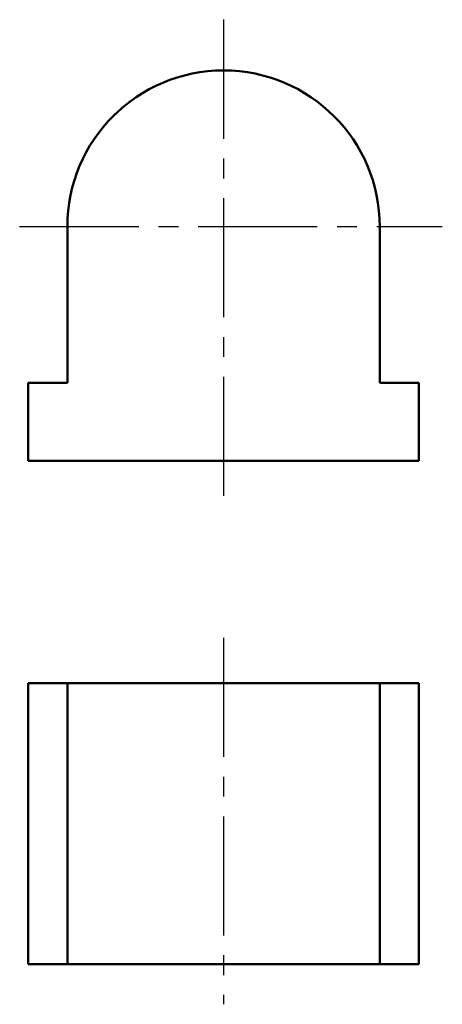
# Model space of a CAD drawing. Header units: millimetres. Extents: x 79 to 133, y 224 to 350.
import ezdxf

# ---------------------------------------------------------------- set-up
doc = ezdxf.new("R2010")
doc.units = ezdxf.units.MM
doc.header["$LTSCALE"] = 0.8
doc.linetypes.add('CENTER2', pattern=[28.575, 19.05, -3.175, 3.175, -3.175])
doc.layers.add('点画线层', color=3, linetype='CENTER2')
doc.layers.add('粗实线层', color=7, linetype='Continuous', lineweight=50)

# ---------------------------------------------------------------- blocks, each defined once
blk = doc.blocks.new('fg')
at = {"layer": '点画线层', "color": 7}
for p, q in [((95.15, 62.31), (95.15, -0.23)), ((69.04, 35.81), (123.16, 35.81)), ((95.15, -16.84), (95.15, -63.75))]:
    blk.add_line(p, q, dxfattribs=at)
at = {"layer": '粗实线层'}
for p, q in [((75.15, 35.81), (75.15, 15.81)), ((115.15, 15.81), (115.15, 35.81)), ((70.15, 15.81), (70.15, 5.81)), ((75.15, 15.81), (70.15, 15.81)), ((120.15, 15.81), (115.15, 15.81)), ((120.15, 5.81), (120.15, 15.81)), ((70.15, 5.81), (120.15, 5.81)), ((70.15, -58.62), (70.15, -22.62)), ((75.15, -22.62), (70.15, -22.62)), ((75.15, -58.62), (75.15, -22.62)), ((115.15, -22.62), (75.15, -22.62)), ((115.15, -58.62), (115.15, -22.62)), ((120.15, -22.62), (115.15, -22.62)), ((120.15, -58.62), (120.15, -22.62)), ((75.15, -58.62), (70.15, -58.62)), ((115.15, -58.62), (75.15, -58.62)), ((120.15, -58.62), (115.15, -58.62))]:
    blk.add_line(p, q, dxfattribs=at)
blk.add_arc((95.15, 35.81), 20, 0, 180, dxfattribs=at)

msp = doc.modelspace()

# ---------------------------------------------------------------- block references
at = {"layer": '点画线层', "color": 7}
msp.add_blockref('fg', (10.08, 287.29), dxfattribs=at)

doc.saveas('drawing.dxf')
